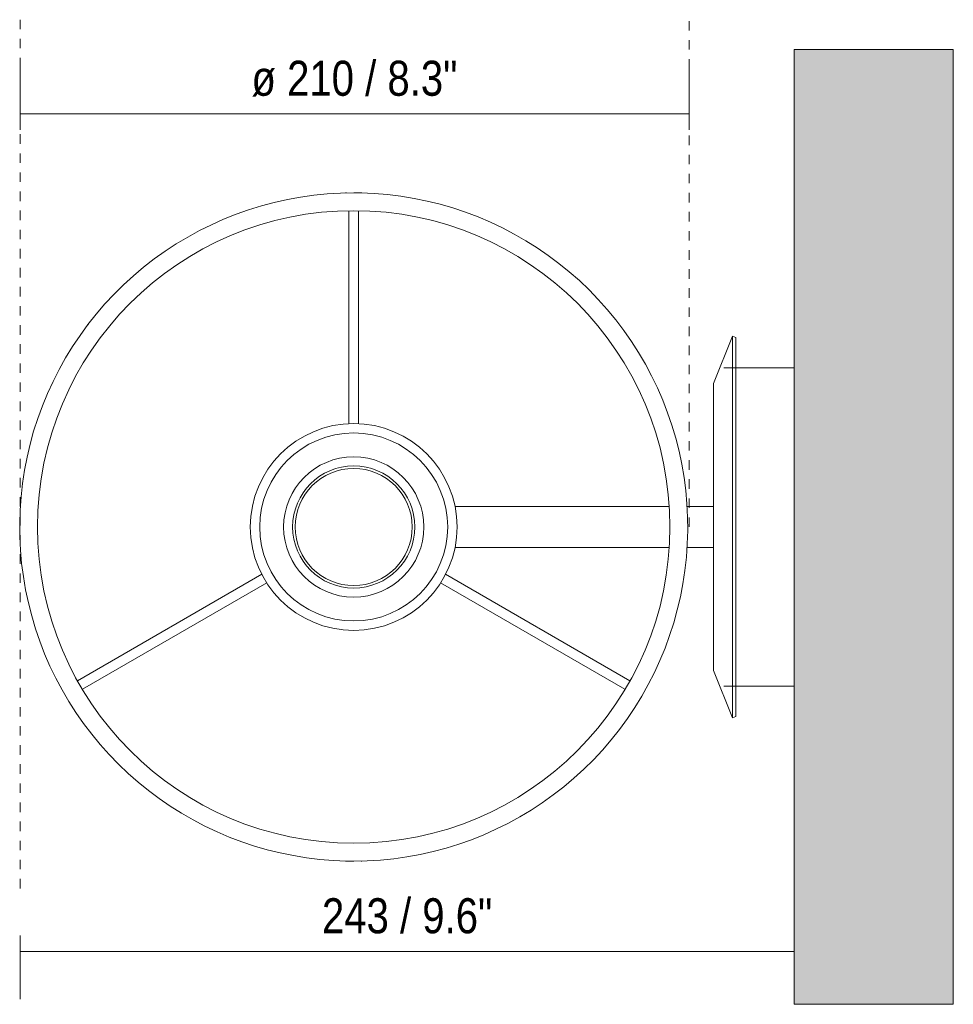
# Model space of a CAD drawing. Header units: millimetres. Extents: x -6717 to -4943, y 0 to 6739.
# Tile 4 of 4: x -6321 to -6028, y 6429 to 6739. Entities that reach past the tile are written whole.
import ezdxf

# ---------------------------------------------------------------- set-up
doc = ezdxf.new("R2010")
doc.units = ezdxf.units.MM
doc.linetypes.add('Dash', pattern=[6, 3, -3])
doc.layers.add('A-ANNO-DIMS', color=7, linetype='Dash', lineweight=9, true_color=0xd2d2d2)
for name, color, linetype, lineweight in [('A-ANNO-DIMS-5', 7, 'Continuous', 9), ('A-WALL', 7, 'Continuous', 9), ('E-LITE-EQPM', 7, 'Continuous', 20)]:
    doc.layers.add(name, color=color, linetype=linetype, lineweight=lineweight)
doc.styles.add('Arial Narrow', font='ARIALN.TTF', dxfattribs={"height": 11})
doc.dimstyles.new('FARO_-_2_2mm_Arial_Narrow_mm_Inch_Left', dxfattribs={"dimscale": 304.8, "dimtxt": 11.257741, "dimasz": 0, "dimexe": 0.049213, "dimexo": 0.0625, "dimgap": 0.008202, "dimtad": 1, "dimdec": 0, "dimzin": 0, "dimdsep": 46, "dimtxsty": 'Arial Narrow', "dimblk1": 'NONE', "dimblk2": 'NONE', "dimsah": 1, "dimcen": 0.09, "dimadec": 0, "dimazin": 0, "dimtfac": 1, "dimtdec": 4, "dimtix": 1, "dimtmove": 0, "dimatfit": 3, "dimfxl": 0.016404, "dimfxlon": 1, "dimtvp": 1, "dimtolj": 1, "dimtzin": 0, "dimarcsym": 2})

# ---------------------------------------------------------------- blocks, each defined once
blk = doc.blocks.new('64306 - 64307-47 MAMBO Black_rattan wall lamp-517287-Planta_PDF')
at = {"layer": 'E-LITE-EQPM'}
for p, q in [((-3408.97, 6678.83), (-3408.97, 6611.89)), ((-3405.88, 6611.89), (-3405.88, 6678.83)), ((-3288.4, 6639.49), (-3294.36, 6624.59)), ((-3287.28, 6639.05), (-3288.4, 6639.49)), ((-3288.4, 6639.49), (-3288.4, 6579.5)), ((-3287.28, 6639.05), (-3287.28, 6629.53)), ((-3287.28, 6629.5), (-3291.1, 6629.5)), ((-3294.36, 6579.5), (-3294.36, 6624.59)), ((-3308.31, 6585.98), (-3375.65, 6585.98)), ((-3294.36, 6585.98), (-3302.68, 6585.98)), ((-3294.36, 6534.4), (-3294.36, 6579.5)), ((-3288.4, 6579.5), (-3288.4, 6519.5)), ((-3375.65, 6573.01), (-3308.31, 6573.01)), ((-3302.68, 6573.01), (-3294.36, 6573.01)), ((-3436.25, 6564.63), (-3494.22, 6531.17)), ((-3320.63, 6531.17), (-3378.59, 6564.63)), ((-3492.68, 6528.49), (-3434.71, 6561.96)), ((-3380.14, 6561.96), (-3322.17, 6528.49)), ((-3294.36, 6534.4), (-3288.4, 6519.5)), ((-3291.1, 6529.5), (-3287.28, 6529.5)), ((-3287.28, 6529.47), (-3287.28, 6519.95)), ((-3288.4, 6519.5), (-3287.28, 6519.95))]:
    blk.add_line(p, q, dxfattribs=at)
at = {"layer": 'E-LITE-EQPM', "flags": 128}
for points in [[(-3407.42, 6684.5), (-3411.62, 6684.41), (-3415.81, 6684.16), (-3419.99, 6683.74), (-3424.15, 6683.15), (-3428.28, 6682.4), (-3432.38, 6681.49), (-3436.44, 6680.41), (-3440.45, 6679.17), (-3444.41, 6677.76), (-3448.31, 6676.21), (-3452.15, 6674.49), (-3455.91, 6672.63), (-3459.6, 6670.62), (-3463.2, 6668.46), (-3466.71, 6666.16), (-3470.13, 6663.72), (-3473.45, 6661.14), (-3476.66, 6658.44), (-3479.76, 6655.6), (-3482.75, 6652.65), (-3485.61, 6649.58), (-3488.35, 6646.4), (-3490.96, 6643.11), (-3493.44, 6639.72), (-3495.78, 6636.23), (-3497.98, 6632.65), (-3500.03, 6628.99), (-3501.93, 6625.24), (-3503.69, 6621.43), (-3505.29, 6617.54), (-3506.73, 6613.6), (-3508.02, 6609.6), (-3509.14, 6605.55), (-3510.1, 6601.47), (-3510.9, 6597.34), (-3511.53, 6593.19), (-3511.99, 6589.02), (-3512.29, 6584.83), (-3512.42, 6580.63), (-3512.38, 6576.43), (-3512.17, 6572.24), (-3511.8, 6568.05), (-3511.26, 6563.89), (-3510.55, 6559.75), (-3509.68, 6555.64), (-3508.64, 6551.57), (-3507.44, 6547.54), (-3506.09, 6543.57), (-3504.57, 6539.65), (-3502.9, 6535.8), (-3501.08, 6532.02), (-3499.1, 6528.31), (-3496.98, 6524.68), (-3494.72, 6521.15), (-3492.32, 6517.7), (-3489.78, 6514.36), (-3487.11, 6511.12), (-3484.31, 6507.98), (-3481.39, 6504.97), (-3478.35, 6502.07), (-3475.19, 6499.3), (-3471.93, 6496.65), (-3468.57, 6494.14), (-3465.11, 6491.76), (-3461.55, 6489.52), (-3457.91, 6487.43), (-3454.19, 6485.48), (-3450.39, 6483.69), (-3446.53, 6482.05), (-3442.6, 6480.56), (-3438.61, 6479.23), (-3434.58, 6478.07), (-3430.5, 6477.06), (-3426.39, 6476.22), (-3422.24, 6475.55), (-3418.07, 6475.04), (-3413.89, 6474.69), (-3409.69, 6474.52), (-3407.42, 6474.5)], [(-3407.42, 6474.5), (-3403.22, 6474.58), (-3399.03, 6474.83), (-3394.85, 6475.25), (-3390.69, 6475.84), (-3386.56, 6476.59), (-3382.46, 6477.51), (-3378.41, 6478.58), (-3374.39, 6479.83), (-3370.43, 6481.23), (-3366.53, 6482.78), (-3362.7, 6484.5), (-3358.94, 6486.36), (-3355.25, 6488.37), (-3351.65, 6490.53), (-3348.14, 6492.84), (-3344.72, 6495.28), (-3341.4, 6497.85), (-3338.19, 6500.56), (-3335.09, 6503.39), (-3332.1, 6506.34), (-3329.24, 6509.41), (-3326.5, 6512.59), (-3323.89, 6515.88), (-3321.41, 6519.28), (-3319.07, 6522.76), (-3316.87, 6526.34), (-3314.82, 6530.01), (-3312.91, 6533.75), (-3311.16, 6537.57), (-3309.56, 6541.45), (-3308.12, 6545.39), (-3306.83, 6549.39), (-3305.71, 6553.44), (-3304.75, 6557.53), (-3303.95, 6561.65), (-3303.32, 6565.8), (-3302.86, 6569.98), (-3302.56, 6574.16), (-3302.43, 6578.36), (-3302.47, 6582.56), (-3302.67, 6586.76), (-3303.05, 6590.94), (-3303.59, 6595.1), (-3304.3, 6599.24), (-3305.17, 6603.35), (-3306.21, 6607.42), (-3307.4, 6611.45), (-3308.76, 6615.42), (-3310.28, 6619.34), (-3311.95, 6623.19), (-3313.77, 6626.97), (-3315.74, 6630.68), (-3317.86, 6634.31), (-3320.13, 6637.84), (-3322.53, 6641.29), (-3325.07, 6644.63), (-3327.74, 6647.87), (-3330.54, 6651.01), (-3333.46, 6654.02), (-3336.5, 6656.92), (-3339.65, 6659.7), (-3342.91, 6662.34), (-3346.28, 6664.86), (-3349.74, 6667.23), (-3353.3, 6669.47), (-3356.94, 6671.56), (-3360.66, 6673.51), (-3364.46, 6675.3), (-3368.32, 6676.94), (-3372.25, 6678.43), (-3376.23, 6679.76), (-3380.27, 6680.92), (-3384.35, 6681.93), (-3388.46, 6682.77), (-3392.61, 6683.44), (-3396.77, 6683.95), (-3400.96, 6684.3), (-3405.16, 6684.47), (-3407.42, 6684.5)]]:
    blk.add_lwpolyline(points, dxfattribs=at)
at = {"layer": 'E-LITE-EQPM'}
for radius, start, end in [(105, 91.2504, 91.3878), (105, 91.2504, 91.3878), (105, 88.6122, 88.7496), (105, 88.6122, 88.7496), (99.4, 90, 270), (99.4, 270, 90), (105, 142.6855, 142.875), (105, 142.6855, 142.875), (32.5, 90, 270), (32.5, 270, 90), (29.54, 0, 180), (22.04, 0, 180), (19.2, 0, 180), (18.4, 0, 180), (29.54, 180, 0), (22.04, 180, 0), (19.2, 180, 0), (18.4, 180, 0), (105, 322.6855, 322.875), (105, 322.6855, 322.875), (105, 268.6122, 268.7496), (105, 268.6122, 268.7496), (105, 271.2504, 271.3878), (105, 271.2504, 271.3878)]:
    blk.add_arc((-3407.42, 6579.5), radius, start, end, dxfattribs=at)
blk = doc.blocks.new('DIMBLOCK3-Planta_PDF')
at = {"layer": 'A-ANNO-DIMS-5', "color": 251, "true_color": 0x5b5b5b, "transparency": 16777216}
for p, q in [((-6077.78, 6445.91), (-6077.78, 6461.11)), ((-6321.06, 6451.11), (-6321.06, 6431.11)), ((-6321.06, 6446.11), (-6321.06, 6451.11)), ((-6321.06, 6446.11), (-6077.78, 6446.11)), ((-6077.78, 6446.11), (-6077.78, 6441.11))]:
    blk.add_line(p, q, dxfattribs=at)
at = {"layer": 'A-ANNO-DIMS-5', "color": 0, "transparency": 16777216, "insert": (-6226.22, 6462.82), "char_height": 11, "width": 64.3299, "attachment_point": 1, "line_spacing_factor": 0.974696, "style": 'Arial Narrow'}
blk.add_mtext('243 / 9.6"', dxfattribs=at)
blk = doc.blocks.new('_None')
blk = doc.blocks.new('DIMBLOCK4-Planta_PDF')
at = {"layer": 'A-ANNO-DIMS-5', "color": 251, "true_color": 0x5b5b5b, "transparency": 16777216}
for p, q in [((-6321.06, 6709.1), (-6321.06, 6724.3)), ((-6110.82, 6709.1), (-6110.82, 6724.3)), ((-6321.06, 6709.3), (-6110.82, 6709.3)), ((-6321.06, 6709.3), (-6321.06, 6704.3)), ((-6110.82, 6709.3), (-6110.82, 6704.3))]:
    blk.add_line(p, q, dxfattribs=at)
at = {"layer": 'A-ANNO-DIMS-5', "color": 0, "transparency": 16777216, "insert": (-6248.38, 6726.02), "char_height": 11, "width": 77.8392, "attachment_point": 1, "line_spacing_factor": 0.974696, "style": 'Arial Narrow'}
blk.add_mtext('ø 210 / 8.3"', dxfattribs=at)

msp = doc.modelspace()

# ---------------------------------------------------------------- hatches: boundary and pattern name
at = {"layer": 'A-WALL', "true_color": 0xf7f7f7}
msp.add_hatch(color=7, dxfattribs=at).paths.add_polyline_path([(-6027.78, 6429.5), (-6027.78, 6729.5), (-6077.78, 6729.5), (-6077.78, 6429.5)], flags=0)

# ---------------------------------------------------------------- linework, layer by layer
at = {"layer": 'A-ANNO-DIMS'}
for p, q in [((-6321.06, 6738.92), (-6321.06, 6463.9)), ((-6110.82, 6579.5), (-6110.82, 6738.92))]:
    msp.add_line(p, q, dxfattribs=at)
at = {"layer": 'A-WALL', "color": 253, "true_color": 0xaaaaaa}
for p, q in [((-6077.78, 6629.5), (-6077.78, 6729.5)), ((-6077.78, 6729.5), (-6027.78, 6729.5)), ((-6027.78, 6729.5), (-6027.78, 6429.5)), ((-6077.78, 6429.5), (-6077.78, 6529.5)), ((-6077.78, 6429.5), (-6027.78, 6429.5))]:
    msp.add_line(p, q, dxfattribs=at)
at = {"layer": 'E-LITE-EQPM'}
for p, q in [((-6077.78, 6629.5), (-6096.1, 6629.5)), ((-6096.1, 6629.5), (-6096.1, 6529.5)), ((-6077.78, 6529.5), (-6077.78, 6629.5)), ((-6096.1, 6529.5), (-6077.78, 6529.5))]:
    msp.add_line(p, q, dxfattribs=at)

# ---------------------------------------------------------------- block references
msp.add_blockref('64306 - 64307-47 MAMBO Black_rattan wall lamp-517287-Planta_PDF', (-2808.82, 0), dxfattribs=at)

# ---------------------------------------------------------------- dimensions: what is measured, and where the dimension line sits
at = {"layer": 'A-ANNO-DIMS', "color": 251, "linetype": 'Continuous', "true_color": 0x5b5b5b}
dim = msp.add_linear_dim(base=(-6110.82, 6709.3), p1=(-6321.06, 6704.3), p2=(-6110.82, 6704.3), text='ø <>', dimstyle='FARO_-_2_2mm_Arial_Narrow_mm_Inch_Left', override={"dimpost": '<>', "dimfxl": 210.244077}, dxfattribs=at)
dim.commit()
dim.dimension.update_dxf_attribs({"geometry": 'DIMBLOCK4-Planta_PDF', "text_midpoint": (-6215.94, 6718.92)})
dim = msp.add_linear_dim(base=(-6077.78, 6446.11), p1=(-6321.06, 6451.11), p2=(-6077.78, 6441.11), dimstyle='FARO_-_2_2mm_Arial_Narrow_mm_Inch_Left', override={"dimpost": '<>', "dimfxl": 243.493994}, dxfattribs=at)
dim.commit()
dim.dimension.update_dxf_attribs({"geometry": 'DIMBLOCK3-Planta_PDF', "text_midpoint": (-6199.42, 6455.73)})

doc.saveas('drawing.dxf')
